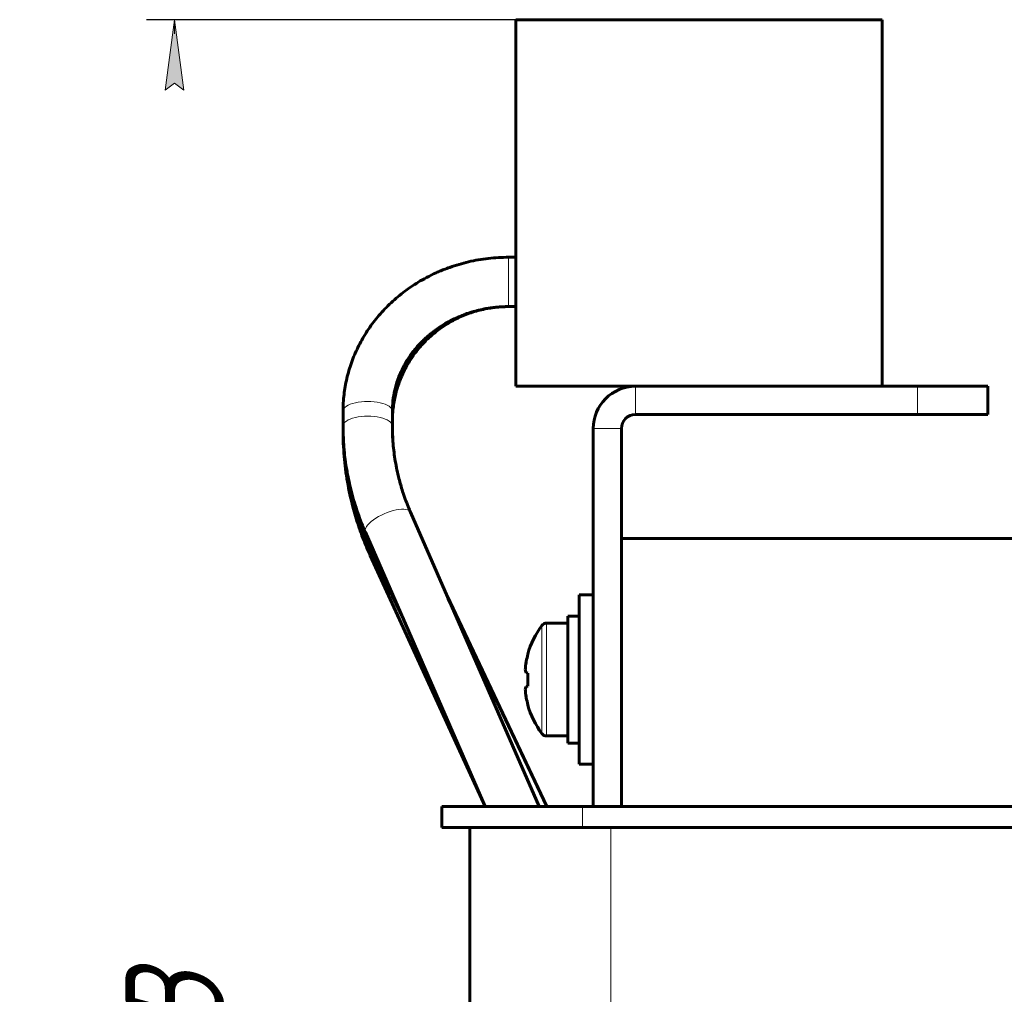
# Model space of a CAD drawing. Header units: millimetres. Extents: x 0 to 297, y 0 to 420.
# Tile 14 of 24: x 180 to 250, y 171 to 240. Entities that reach past the tile are written whole.
import ezdxf

# ---------------------------------------------------------------- set-up
doc = ezdxf.new("R2010")
doc.units = ezdxf.units.MM
doc.linetypes.add('K5LT_BASIC', pattern=[0])
doc.linetypes.add('K5LT_THIN', pattern=[0])
doc.layers.add('Системный слой', color=7, linetype='Continuous')
doc.styles.add('KDIMTEXTSTYLE', font='GOST_AU.SHX', dxfattribs={"width": 0.96, "oblique": 15, "height": 5})
doc.dimstyles.new('KDIMSTYLE (1.00)', dxfattribs={"dimtxt": 5, "dimasz": 1, "dimexe": 2, "dimexo": 0, "dimgap": 1, "dimtad": 1, "dimtxsty": 'KDIMTEXTSTYLE', "dimsah": 1, "dimcen": 0, "dimdle": 1, "dimadec": 0, "dimazin": 0, "dimtfac": 0.667, "dimtmove": 0, "dimatfit": 3, "dimfxl": 1, "dimtvp": 1, "dimtolj": 1, "dimtzin": 0, "dimarcsym": 0})

# ---------------------------------------------------------------- blocks, each defined once
blk = doc.blocks.new('U16')
at = {"layer": 'Системный слой', "color": 150, "linetype": 'K5LT_BASIC', "lineweight": 60, "true_color": 0x0080ff}
for p, q in [((219.819, 193.923), (219.819, 199.53)), ((219.819, 187.53), (219.819, 193.923))]:
    blk.add_line(p, q, dxfattribs=at)
blk = doc.blocks.new('U17')
at = {"layer": 'Системный слой', "color": 150, "linetype": 'K5LT_BASIC', "lineweight": 60, "true_color": 0x0080ff}
for p, q in [((219.019, 193.825), (219.019, 198.03)), ((219.019, 189.03), (219.019, 193.825))]:
    blk.add_line(p, q, dxfattribs=at)
blk = doc.blocks.new('U29')
at = {"layer": 'Системный слой', "color": 150, "linetype": 'K5LT_BASIC', "lineweight": 60, "true_color": 0x0080ff}
blk.add_line((222.819, 203.53), (222.819, 184.53), dxfattribs=at)
blk = doc.blocks.new('KDIMARROW_01')
at = {"layer": 'Системный слой'}
blk.add_hatch(color=0, dxfattribs=at).paths.add_polyline_path([(0, 0), (-5, 0.658), (-4.5, 0), (-5, -0.658)])
at = {"layer": 'Системный слой', "color": 0, "linetype": 'K5LT_THIN', "lineweight": 18}
for p, q in [((-4.5, 0), (-5, 0.658)), ((-5, 0.658), (0, 0)), ((0, 0), (-5, -0.658)), ((-5, -0.658), (-4.5, 0)), ((0, 0), (-1, 0))]:
    blk.add_line(p, q, dxfattribs=at)

msp = doc.modelspace()

# ---------------------------------------------------------------- linework, layer by layer
at = {"layer": 'Системный слой', "color": 150, "linetype": 'K5LT_BASIC', "lineweight": 60, "true_color": 0x0080ff}
for p, q in [((215.319, 214.33), (215.319, 240.33)), ((215.319, 240.33), (241.319, 240.33)), ((241.319, 214.33), (241.319, 240.33)), ((215.319, 223.48), (214.819, 223.48)), ((215.319, 219.98), (214.819, 219.98)), ((215.319, 214.33), (223.819, 214.33)), ((223.819, 214.33), (243.819, 214.33)), ((243.819, 214.33), (248.819, 214.33)), ((248.819, 212.33), (248.819, 214.33)), ((203.069, 212.561), (203.069, 211.515)), ((206.569, 212.561), (206.569, 211.515)), ((223.819, 212.33), (243.819, 212.33)), ((248.819, 212.33), (243.819, 212.33)), ((203.069, 211.515), (203.069, 211.454)), ((203.069, 211.454), (203.069, 211.179)), ((220.819, 184.53), (220.819, 211.33)), ((222.819, 184.53), (222.819, 211.33)), ((207.858, 205.394), (216.979, 184.53)), ((204.651, 203.992), (213.159, 184.53)), ((222.819, 203.53), (254.819, 203.53)), ((205.052, 202.666), (207.352, 197.814)), ((204.998, 202.336), (213.145, 184.53)), ((210.45, 199.466), (217.534, 184.53)), ((210.538, 199.265), (217.522, 184.53)), ((220.819, 199.53), (219.819, 199.53)), ((219.819, 198.03), (219.019, 198.03)), ((219.019, 197.53), (217.495, 197.53)), ((216.187, 195.32), (216.175, 195.336)), ((216.187, 193.992), (216.068, 194.031)), ((216.068, 194.031), (216.187, 193.992)), ((216.187, 193.068), (216.068, 193.028)), ((216.068, 193.028), (216.187, 193.068)), ((216.187, 191.74), (216.175, 191.724)), ((216.175, 191.724), (216.187, 191.74)), ((219.019, 189.53), (217.495, 189.53)), ((219.819, 189.03), (219.019, 189.03)), ((220.819, 187.53), (219.819, 187.53)), ((210.069, 184.53), (220.069, 184.53)), ((210.069, 183.03), (210.069, 184.53)), ((220.069, 184.53), (257.569, 184.53)), ((210.069, 183.03), (220.069, 183.03)), ((212.069, 121.03), (212.069, 183.03)), ((220.069, 183.03), (257.569, 183.03))]:
    msp.add_line(p, q, dxfattribs=at)
at = {"layer": 'Системный слой', "color": 7, "linetype": 'K5LT_THIN', "lineweight": 18}
for p, q in [((214.819, 219.98), (214.819, 223.48)), ((223.819, 212.33), (223.819, 214.33)), ((243.819, 212.33), (243.819, 214.33)), ((203.069, 211.459), (203.069, 211.454)), ((203.071, 211.192), (203.069, 211.179)), ((222.819, 211.33), (220.819, 211.33)), ((205.129, 202.899), (205.052, 202.666)), ((205.12, 202.523), (204.998, 202.336)), ((217.172, 189.694), (217.172, 197.366)), ((217.495, 189.53), (217.495, 197.53)), ((220.069, 183.03), (220.069, 184.53)), ((222.069, 121.03), (222.069, 183.03))]:
    msp.add_line(p, q, dxfattribs=at)
at = {"layer": 'Системный слой', "color": 150, "linetype": 'K5LT_BASIC', "lineweight": 60, "true_color": 0x0080ff}
for centre, radius, start, end in [((223.819, 211.33), 3, 90, 180), ((223.819, 211.33), 1, 90, 180), ((222.419, 193.53), 6.5, 143.83136, 163.86969), ((217.495, 197.13), 0.4, 90, 143.83136), ((222.419, 193.53), 6.5, 196.13031, 216.16864), ((217.495, 189.93), 0.4, 216.16864, 270)]:
    msp.add_arc(centre, radius, start, end, dxfattribs=at)
at = {"layer": 'Системный слой', "color": 7, "linetype": 'K5LT_THIN', "lineweight": 18}
for centre, major_axis, ratio in [((204.819, 212.561), (1.75, 0), 0.399267), ((204.819, 211.515), (1.75, 0), 0.399267), ((206.255, 204.693), (1.603, 0.701), 0.370609)]:
    msp.add_ellipse(centre, major_axis=major_axis, ratio=ratio, start_param=0, end_param=3.141593, dxfattribs=at)
at = {"layer": 'Системный слой', "color": 150, "linetype": 'K5LT_BASIC', "lineweight": 60, "true_color": 0x0080ff}
for points, knots in [([(214.819, 223.48), (214.336, 223.48), (213.852, 223.452), (212.9, 223.342), (212.432, 223.261), (211.518, 223.049), (211.072, 222.919), (210.493, 222.715), (210.351, 222.661), (210.141, 222.578), (210.073, 222.551), (209.891, 222.475), (209.779, 222.426), (209.435, 222.27), (209.208, 222.158), (208.595, 221.833), (208.218, 221.605), (207.501, 221.115), (207.16, 220.853), (206.516, 220.299), (206.213, 220.008), (205.646, 219.399), (205.383, 219.082), (204.898, 218.427), (204.676, 218.089), (204.274, 217.396), (204.095, 217.042), (203.779, 216.32), (203.642, 215.953), (203.412, 215.209), (203.318, 214.832), (203.175, 214.075), (203.125, 213.693), (203.078, 213.061), (203.069, 212.811), (203.069, 212.561)], [0, 0, 0, 0, 1.580343, 1.580343, 3.134998, 3.134998, 4.658933, 4.658933, 5.159343, 5.159343, 5.403327, 5.403327, 5.809969, 5.809969, 6.650361, 6.650361, 8.112729, 8.112729, 9.551127, 9.551127, 10.96755, 10.96755, 12.364304, 12.364304, 13.744061, 13.744061, 15.107345, 15.107345, 16.457365, 16.457365, 17.798532, 17.798532, 19.131129, 19.131129, 20, 20, 20, 20]), ([(214.819, 219.98), (214.789, 219.98), (214.759, 219.98), (214.684, 219.979), (214.641, 219.978), (214.512, 219.975), (214.428, 219.972), (214.176, 219.959), (214.008, 219.945), (213.498, 219.89), (213.159, 219.834), (212.498, 219.686), (212.177, 219.595), (211.555, 219.38), (211.254, 219.257), (210.709, 218.997), (210.461, 218.864), (210.06, 218.622), (209.902, 218.519), (209.617, 218.319), (209.49, 218.224), (209.133, 217.941), (208.913, 217.746), (208.502, 217.338), (208.311, 217.126), (207.96, 216.689), (207.799, 216.464), (207.507, 216.005), (207.376, 215.77), (207.144, 215.293), (207.043, 215.051), (206.87, 214.562), (206.798, 214.315), (206.684, 213.818), (206.641, 213.569), (206.583, 213.066), (206.569, 212.814), (206.569, 212.561)], [0, 0, 0, 0, 0.145484, 0.145484, 0.356779, 0.356779, 0.762053, 0.762053, 1.572601, 1.572601, 3.22755, 3.22755, 4.848237, 4.848237, 6.436448, 6.436448, 7.828079, 7.828079, 8.773837, 8.773837, 9.57627, 9.57627, 11.076357, 11.076357, 12.549519, 12.549519, 13.998215, 13.998215, 15.425991, 15.425991, 16.836005, 16.836005, 18.230183, 18.230183, 19.614191, 19.614191, 21, 21, 21, 21]), ([(214.819, 219.98), (214.472, 219.98), (214.126, 219.959), (213.442, 219.876), (213.104, 219.814), (212.445, 219.652), (212.123, 219.553), (211.499, 219.318), (211.197, 219.184), (210.615, 218.883), (210.336, 218.717), (209.825, 218.373), (209.592, 218.196), (209.129, 217.806), (208.901, 217.59), (208.475, 217.137), (208.277, 216.899), (207.913, 216.408), (207.746, 216.153), (207.445, 215.63), (207.311, 215.362), (207.075, 214.814), (206.973, 214.535), (206.804, 213.97), (206.736, 213.683), (206.634, 213.106), (206.6, 212.815), (206.574, 212.374), (206.574, 212.224), (206.569, 212.073), (206.569, 212.073), (206.569, 212.073)], [0, 0, 0, 0, 1.597984, 1.597984, 3.17866, 3.17866, 4.735186, 4.735186, 6.270178, 6.270178, 7.785401, 7.785401, 9.157632, 9.157632, 10.640063, 10.640063, 12.106604, 12.106604, 13.558416, 13.558416, 14.997965, 14.997965, 16.428186, 16.428186, 17.851387, 17.851387, 19.268818, 19.268818, 19.998473, 19.998473, 20, 20, 20, 20]), ([(214.819, 219.98), (214.473, 219.98), (214.127, 219.958), (213.443, 219.873), (213.105, 219.81), (212.443, 219.643), (212.12, 219.54), (211.49, 219.297), (211.184, 219.157), (210.595, 218.843), (210.311, 218.669), (209.77, 218.291), (209.512, 218.087), (209.024, 217.65), (208.795, 217.419), (208.367, 216.932), (208.168, 216.677), (207.804, 216.148), (207.638, 215.873), (207.341, 215.308), (207.21, 215.018), (206.984, 214.426), (206.889, 214.124), (206.736, 213.517), (206.677, 213.212), (206.614, 212.727), (206.596, 212.549), (206.574, 212.203), (206.569, 212.034), (206.569, 211.866)], [0, 0, 0, 0, 1.600805, 1.600805, 3.186318, 3.186318, 4.756691, 4.756691, 6.312877, 6.312877, 7.855666, 7.855666, 9.38615, 9.38615, 10.905644, 10.905644, 12.415678, 12.415678, 13.916849, 13.916849, 15.410681, 15.410681, 16.899233, 16.899233, 18.361212, 18.361212, 19.204702, 19.204702, 20, 20, 20, 20]), ([(214.819, 219.98), (214.473, 219.98), (214.127, 219.958), (213.443, 219.873), (213.105, 219.81), (212.443, 219.643), (212.12, 219.54), (211.49, 219.297), (211.184, 219.157), (210.595, 218.843), (210.311, 218.669), (209.77, 218.291), (209.512, 218.087), (209.024, 217.65), (208.795, 217.419), (208.367, 216.932), (208.168, 216.677), (207.804, 216.148), (207.638, 215.873), (207.341, 215.308), (207.21, 215.018), (206.984, 214.426), (206.889, 214.124), (206.736, 213.517), (206.677, 213.212), (206.614, 212.727), (206.596, 212.549), (206.574, 212.203), (206.569, 212.034), (206.569, 211.866)], [0, 0, 0, 0, 1.600805, 1.600805, 3.186318, 3.186318, 4.756691, 4.756691, 6.312877, 6.312877, 7.855666, 7.855666, 9.38615, 9.38615, 10.905644, 10.905644, 12.415678, 12.415678, 13.916849, 13.916849, 15.410681, 15.410681, 16.899233, 16.899233, 18.361212, 18.361212, 19.204702, 19.204702, 20, 20, 20, 20]), ([(203.069, 211.515), (203.069, 211.515), (203.069, 211.515), (203.069, 211.515), (203.069, 211.515), (203.07, 211.496), (203.069, 211.478), (203.069, 211.458), (203.069, 211.457), (203.072, 211.37), (203.071, 211.282), (203.072, 211.184), (203.072, 211.173), (203.085, 210.828), (203.094, 210.494), (203.136, 209.928), (203.157, 209.695), (203.209, 209.23), (203.239, 208.998), (203.342, 208.311), (203.427, 207.858), (203.642, 206.905), (203.777, 206.406), (204.087, 205.419), (204.263, 204.931), (204.52, 204.297), (204.585, 204.144), (204.651, 203.992)], [0, 0, 0, 0, 0.000245, 0.000245, 0.000277, 0.000277, 0.131377, 0.131377, 0.136618, 0.136618, 0.746206, 0.746206, 0.82552, 0.82552, 3.160564, 3.160564, 4.797166, 4.797166, 6.433768, 6.433768, 9.652417, 9.652417, 13.252417, 13.252417, 16.852417, 16.852417, 18, 18, 18, 18]), ([(203.069, 211.454), (203.069, 211.454), (203.069, 211.454), (203.073, 211.367), (203.07, 211.279), (203.071, 211.183), (203.071, 211.174), (203.094, 210.658), (203.105, 210.149), (203.203, 209.041), (203.284, 208.441), (203.498, 207.25), (203.631, 206.659), (203.91, 205.636), (204.044, 205.202), (204.272, 204.54), (204.356, 204.31), (204.533, 203.854), (204.625, 203.627), (204.827, 203.154), (204.937, 202.909), (205.052, 202.666)], [0, 0, 0, 0, 0.001065, 0.001065, 0.521138, 0.521138, 0.57385, 0.57385, 3.6, 3.6, 7.2, 7.2, 10.8, 10.8, 13.500986, 13.500986, 14.95423, 14.95423, 16.407473, 16.407473, 18, 18, 18, 18]), ([(203.069, 211.179), (203.069, 210.572), (203.095, 209.964), (203.2, 208.753), (203.278, 208.15), (203.486, 206.952), (203.615, 206.357), (203.887, 205.328), (204.017, 204.891), (204.24, 204.222), (204.323, 203.988), (204.497, 203.522), (204.588, 203.29), (204.784, 202.817), (204.889, 202.576), (204.998, 202.336)], [0, 0, 0, 0, 3.6, 3.6, 7.2, 7.2, 10.8, 10.8, 13.500317, 13.500317, 14.972149, 14.972149, 16.443982, 16.443982, 18, 18, 18, 18]), ([(206.569, 211.515), (206.569, 211.515), (206.569, 211.515), (206.569, 211.515), (206.569, 211.515), (206.586, 211.098), (206.586, 210.68), (206.656, 209.847), (206.708, 209.432), (206.846, 208.605), (206.933, 208.195), (207.114, 207.482), (207.201, 207.179), (207.356, 206.696), (207.418, 206.514), (207.549, 206.153), (207.617, 205.973), (207.744, 205.661), (207.8, 205.527), (207.858, 205.394)], [0, 0, 0, 0, 0.000302, 0.000302, 0.000341, 0.000341, 3.6, 3.6, 7.2, 7.2, 10.8, 10.8, 13.497813, 13.497813, 15.133912, 15.133912, 16.770011, 16.770011, 18, 18, 18, 18]), ([(206.569, 211.515), (206.569, 211.097), (206.586, 210.68), (206.656, 209.847), (206.708, 209.432), (206.846, 208.605), (206.933, 208.195), (207.114, 207.482), (207.201, 207.179), (207.356, 206.696), (207.418, 206.514), (207.549, 206.153), (207.617, 205.973), (207.744, 205.661), (207.8, 205.527), (207.858, 205.394)], [0, 0, 0, 0, 3.6, 3.6, 7.2, 7.2, 10.8, 10.8, 13.497813, 13.497813, 15.133912, 15.133912, 16.770011, 16.770011, 18, 18, 18, 18]), ([(215.997, 194.237), (216.001, 194.298), (216.019, 194.494), (216.045, 194.687), (216.068, 194.819)], [0, 0, 0, 0, 1.545766, 5, 5, 5, 5]), ([(216.068, 194.819), (216.061, 194.776), (216.049, 194.707), (216.032, 194.582), (216.013, 194.432), (216.002, 194.306), (215.997, 194.237)], [0, 0, 0, 0, 1.595362, 2.503074, 4.543677, 7, 7, 7, 7]), ([(216.068, 194.031), (216.063, 194.042), (216.056, 194.059), (216.026, 194.13), (216.008, 194.188), (215.997, 194.237)], [0, 0, 0, 0, 0.882291, 1.397759, 6, 6, 6, 6]), ([(216.187, 193.068), (216.173, 193.336), (216.171, 193.645), (216.185, 193.953), (216.187, 193.992)], [0, 0, 0, 0, 4.361945, 5, 5, 5, 5]), ([(216.187, 193.992), (216.173, 193.723), (216.171, 193.415), (216.185, 193.107), (216.187, 193.068)], [0, 0, 0, 0, 4.361945, 5, 5, 5, 5]), ([(216.068, 193.028), (216.063, 193.017), (216.056, 193.001), (216.026, 192.929), (216.008, 192.872), (215.997, 192.823)], [0, 0, 0, 0, 0.882291, 1.397759, 6, 6, 6, 6]), ([(215.997, 192.823), (216.001, 192.762), (216.019, 192.566), (216.045, 192.372), (216.068, 192.24)], [0, 0, 0, 0, 1.545766, 5, 5, 5, 5]), ([(216.068, 192.24), (216.061, 192.284), (216.049, 192.352), (216.032, 192.478), (216.013, 192.628), (216.002, 192.754), (215.997, 192.823)], [0, 0, 0, 0, 1.595362, 2.503074, 4.543677, 7, 7, 7, 7])]:
    msp.add_open_spline(points, degree=3, knots=knots, dxfattribs=at)
for points in [[(216.068, 194.819), (216.101, 194.988), (216.141, 195.155), (216.187, 195.32)], [(216.187, 195.32), (216.141, 195.155), (216.101, 194.988), (216.068, 194.819)], [(215.997, 194.237), (216.011, 194.173), (216.035, 194.105), (216.068, 194.031)], [(215.997, 192.823), (216.011, 192.887), (216.035, 192.955), (216.068, 193.028)], [(216.187, 191.74), (216.141, 191.905), (216.101, 192.072), (216.068, 192.24)], [(216.068, 192.24), (216.101, 192.072), (216.141, 191.905), (216.187, 191.74)]]:
    msp.add_open_spline(points, degree=3, dxfattribs=at)

# ---------------------------------------------------------------- block references
at = {"layer": 'Системный слой'}
for name in ['U29', 'U16', 'U17']:
    msp.add_blockref(name, (0, 0), dxfattribs=at)

# ---------------------------------------------------------------- dimensions: what is measured, and where the dimension line sits
at = {"layer": 'Системный слой', "color": 7}
msp.add_linear_dim(base=(191.115, 240.33), p1=(198.819, 100.33), p2=(215.319, 240.33), angle=90, location=(191.115, 170.33), text='\\H7.0;\\W0.965;\\Q15;\\H7.0;\\W0.965;\\Q15;\\Q15;В\\Q15;\\H5.00;', dimstyle='KDIMSTYLE (1.00)', override={"dimexo": 0, "dimblk1": 'KDIMARROW_01', "dimblk2": 'KDIMARROW_01', "dimse1": 0, "dimse2": 0, "dimclrt": 7, "dimtolj": 1}, dxfattribs=at).render()

doc.saveas('drawing.dxf')
